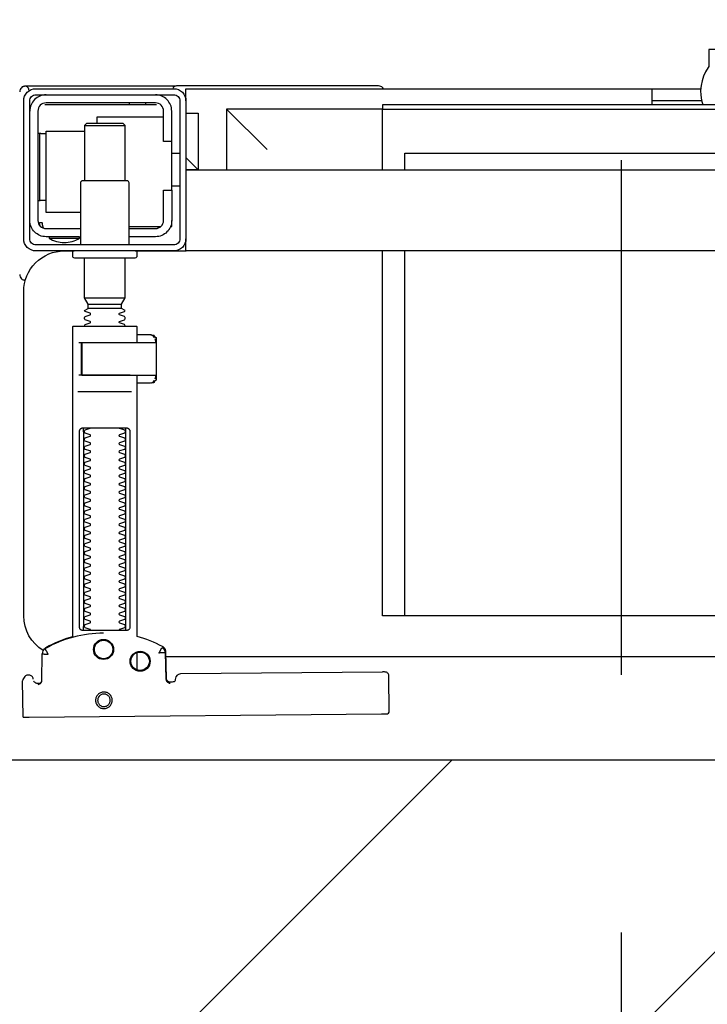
# Model space of a CAD drawing. Header units: millimetres. Extents: x 28600 to 181045, y -399112 to -163690.
# Tile 118 of 256: x 60855 to 60872, y -197729 to -197704. Entities that reach past the tile are written whole.
import ezdxf

# ---------------------------------------------------------------- set-up
doc = ezdxf.new("R2010")
doc.units = ezdxf.units.MM
doc.linetypes.add('HIDDEN', pattern=[9.525, 6.35, -3.175])
doc.layers.get('0').update_dxf_attribs({"color": 8})
for name, color, linetype in [('!! 0_Istn-cienka', 8, 'Continuous'), ('!! 1_hatch projektowane ściany', 8, 'Continuous'), ('!! 1_PROJ Sciany', 8, 'Continuous')]:
    doc.layers.add(name, color=color, linetype=linetype)
doc.layers.add('!!_@ wypos sanit nd', color=8, linetype='Continuous', plot=False)

# ---------------------------------------------------------------- blocks, each defined once
blk = doc.blocks.new('A$C4ebe9e89')
for points in [[(0.16424, 0.15596), (0.16327, 0.15595), (0.16304, 0.15592), (0.16283, 0.15584), (0.16262, 0.15571), (0.16265, 0.15575), (0.16259, 0.15555), (0.16257, 0.15535, -0.157432), (0.16238, 0.15476), (0.1621, 0.15436, -0.241147), (0.16129, 0.15393), (0.1115, 0.15346), (0.11134, 0.15345), (0.11119, 0.15345), (0.11107, 0.15345), (0.11094, 0.15346), (0.11078, 0.15348), (0.11062, 0.15353), (0.11047, 0.15361), (0.11033, 0.15371), (0.11022, 0.15383), (0.11012, 0.15397), (0.11005, 0.15412), (0.11001, 0.15428), (0.11, 0.15445), (0.10995, 0.16345), (0.11023, 0.16384)], [(0.19647, 0.15658), (0.19626, 0.15656), (0.19605, 0.15648), (0.19585, 0.15635), (0.19566, 0.15614, 0.132231), (0.19551, 0.15564), (0.19546, 0.14909)], [(0.19885, 0.1543), (0.19898, 0.1543), (0.19913, 0.15431), (0.19927, 0.15434), (0.19941, 0.1544), (0.19953, 0.15447), (0.19965, 0.15456), (0.19975, 0.15466), (0.20007, 0.15512, 0.158481), (0.20026, 0.15571)], [(0.19768, 0.15528, 0.415336), (0.19869, 0.15429)], [(0.18031, 0.14393, 0.125713), (0.19466, 0.14774, 0.121439), (0.19519, 0.14823, -0.262119), (0.2, 0.13968), (0.2, 0.05968, -0.414214), (0.19, 0.04968), (0.18752, 0.04968, 0.405519), (0.188, 0.05018), (0.188, 0.05088, 0.414214), (0.1875, 0.05138), (0.1725, 0.05138, 0.414214), (0.172, 0.05088), (0.172, 0.05018, 0.405519), (0.17249, 0.04968, 0.001664), (0.15993, 0.04968)], [(0.172, 0.07232), (0.172, 0.06852, 0.414214), (0.1722, 0.06832), (0.18462, 0.06832), (0.1878, 0.06832, 0.414214), (0.188, 0.06852), (0.188, 0.14485), (0.18885, 0.1451), (0.18969, 0.14537), (0.19052, 0.14568), (0.19134, 0.146), (0.19215, 0.14635), (0.19295, 0.14672), (0.19374, 0.14712), (0.19456, 0.14756), (0.19465, 0.14762), (0.19473, 0.14768), (0.19481, 0.14775), (0.19488, 0.14782), (0.19495, 0.1479), (0.19502, 0.14799)], [(0.17647, 0.09332, 0.182836), (0.17637, 0.09341), (0.17515, 0.09381, 0.050055), (0.175, 0.09408), (0.175, 0.09436, 0.050055), (0.17515, 0.09462), (0.17637, 0.09503, 0.719897), (0.17637, 0.09541), (0.17515, 0.09581, 0.050055), (0.175, 0.09608), (0.175, 0.09636, 0.050055), (0.17515, 0.09662), (0.17637, 0.09703, 0.719897), (0.17637, 0.09741), (0.17515, 0.09781, 0.050055), (0.175, 0.09808), (0.175, 0.09836, 0.050055), (0.17515, 0.09862), (0.17637, 0.09903, 0.719897), (0.17637, 0.09941), (0.17515, 0.09981, 0.050055), (0.175, 0.10008), (0.175, 0.10036, 0.050055), (0.17515, 0.10062), (0.17637, 0.10103, 0.719897), (0.17637, 0.10141), (0.17515, 0.10181, 0.050055), (0.175, 0.10208), (0.175, 0.10236, 0.050055), (0.17515, 0.10262), (0.17637, 0.10303, 0.719897), (0.17637, 0.10341), (0.17515, 0.10381, 0.050055), (0.175, 0.10408), (0.175, 0.10436, 0.050055), (0.17515, 0.10462), (0.17637, 0.10503, 0.719897), (0.17637, 0.10541), (0.17515, 0.10581, 0.050055), (0.175, 0.10608), (0.175, 0.10636, 0.050055), (0.17515, 0.10662), (0.17637, 0.10703, 0.719897), (0.17637, 0.10741), (0.17515, 0.10781, 0.050055), (0.175, 0.10808), (0.175, 0.10836, 0.050055), (0.17515, 0.10862), (0.17637, 0.10903, 0.719897), (0.17637, 0.10941), (0.17515, 0.10981, 0.050055), (0.175, 0.11008), (0.175, 0.11036, 0.050055), (0.17515, 0.11062), (0.17637, 0.11103, 0.719897), (0.17637, 0.11141), (0.17515, 0.11181, 0.050055), (0.175, 0.11208), (0.175, 0.11236, 0.050055), (0.17515, 0.11262), (0.17637, 0.11303, 0.719897), (0.17637, 0.11341), (0.17515, 0.11381, 0.050055), (0.175, 0.11408), (0.175, 0.11436, 0.050055), (0.17515, 0.11462), (0.17637, 0.11503, 0.719897), (0.17637, 0.11541), (0.17515, 0.11581, 0.050055), (0.175, 0.11608), (0.175, 0.11636, 0.050055), (0.17515, 0.11662), (0.17637, 0.11703, 0.719897), (0.17637, 0.11741), (0.17515, 0.11781, 0.050055), (0.175, 0.11808), (0.175, 0.11836, 0.050055), (0.17515, 0.11862), (0.17637, 0.11903, 0.719897), (0.17637, 0.11941), (0.17515, 0.11981, 0.050055), (0.175, 0.12008), (0.175, 0.12036, 0.050055), (0.17515, 0.12062), (0.17637, 0.12103, 0.719897), (0.17637, 0.12141), (0.17515, 0.12181, 0.050055), (0.175, 0.12208), (0.175, 0.12236, 0.050055), (0.17515, 0.12262), (0.17637, 0.12303, 0.719897), (0.17637, 0.12341), (0.17515, 0.12381, 0.050055), (0.175, 0.12408), (0.175, 0.12436, 0.050055), (0.17515, 0.12462), (0.17637, 0.12503, 0.719897), (0.17637, 0.12541), (0.17515, 0.12581, 0.050055), (0.175, 0.12608), (0.175, 0.12636, 0.050055), (0.17515, 0.12662), (0.17637, 0.12703, 0.719897), (0.17637, 0.12741), (0.17515, 0.12781, 0.050055), (0.175, 0.12808), (0.175, 0.12836, 0.050055), (0.17515, 0.12862), (0.17637, 0.12903, 0.719897), (0.17637, 0.12941), (0.17515, 0.12981, 0.050055), (0.175, 0.13008), (0.175, 0.13036, 0.050055), (0.17515, 0.13062), (0.17637, 0.13103, 0.719897), (0.17637, 0.13141), (0.17515, 0.13181, 0.050055), (0.175, 0.13208), (0.175, 0.13236, 0.050055), (0.17515, 0.13262), (0.17637, 0.13303, 0.719897), (0.17637, 0.13341), (0.17515, 0.13381, 0.050055), (0.175, 0.13408), (0.175, 0.13436, 0.050055), (0.17515, 0.13462), (0.17637, 0.13503, 0.719897), (0.17637, 0.13541), (0.17515, 0.13581, 0.050055), (0.175, 0.13608), (0.175, 0.13636, 0.050055), (0.17515, 0.13662), (0.17637, 0.13703, 0.719897), (0.17637, 0.13741), (0.17515, 0.13781, 0.050055), (0.175, 0.13808), (0.175, 0.13836, 0.050055), (0.17515, 0.13862), (0.17637, 0.13903, 0.719897), (0.17637, 0.13941), (0.17515, 0.13981, 0.050055), (0.175, 0.14008), (0.175, 0.14036, 0.050055), (0.17515, 0.14062), (0.17637, 0.14103, 0.719897), (0.17637, 0.14141), (0.17515, 0.14181, 0.050055), (0.175, 0.14208), (0.175, 0.14236, 0.050055), (0.17515, 0.14262), (0.17637, 0.14303, 0.474594), (0.17647, 0.14332)], [(0.18353, 0.14332, 0.474594), (0.18364, 0.14303), (0.18486, 0.14262, 0.050055), (0.185, 0.14236), (0.185, 0.14208, 0.050055), (0.18486, 0.14181), (0.18364, 0.14141, 0.719897), (0.18364, 0.14103), (0.18486, 0.14062, 0.050055), (0.185, 0.14036), (0.185, 0.14008, 0.050055), (0.18486, 0.13981), (0.18364, 0.13941, 0.719897), (0.18364, 0.13903), (0.18486, 0.13862, 0.050055), (0.185, 0.13836), (0.185, 0.13808, 0.050055), (0.18486, 0.13781), (0.18364, 0.13741, 0.719897), (0.18364, 0.13703), (0.18486, 0.13662, 0.050055), (0.185, 0.13636), (0.185, 0.13608, 0.050055), (0.18486, 0.13581), (0.18364, 0.13541, 0.719897), (0.18364, 0.13503), (0.18486, 0.13462, 0.050055), (0.185, 0.13436), (0.185, 0.13408, 0.050055), (0.18486, 0.13381), (0.18364, 0.13341, 0.719897), (0.18364, 0.13303), (0.18486, 0.13262, 0.050055), (0.185, 0.13236), (0.185, 0.13208, 0.050055), (0.18486, 0.13181), (0.18364, 0.13141, 0.719897), (0.18364, 0.13103), (0.18486, 0.13062, 0.050055), (0.185, 0.13036), (0.185, 0.13008, 0.050055), (0.18486, 0.12981), (0.18364, 0.12941, 0.719897), (0.18364, 0.12903), (0.18486, 0.12862, 0.050055), (0.185, 0.12836), (0.185, 0.12808, 0.050055), (0.18486, 0.12781), (0.18364, 0.12741, 0.719897), (0.18364, 0.12703), (0.18486, 0.12662, 0.050055), (0.185, 0.12636), (0.185, 0.12608, 0.050055), (0.18486, 0.12581), (0.18364, 0.12541, 0.719897), (0.18364, 0.12503), (0.18486, 0.12462, 0.050055), (0.185, 0.12436), (0.185, 0.12408, 0.050055), (0.18486, 0.12381), (0.18364, 0.12341, 0.719897), (0.18364, 0.12303), (0.18486, 0.12262, 0.050055), (0.185, 0.12236), (0.185, 0.12208, 0.050055), (0.18486, 0.12181), (0.18364, 0.12141, 0.719897), (0.18364, 0.12103), (0.18486, 0.12062, 0.050055), (0.185, 0.12036), (0.185, 0.12008, 0.050055), (0.18486, 0.11981), (0.18364, 0.11941, 0.719897), (0.18364, 0.11903), (0.18486, 0.11862, 0.050055), (0.185, 0.11836), (0.185, 0.11808, 0.050055), (0.18486, 0.11781), (0.18364, 0.11741, 0.719897), (0.18364, 0.11703), (0.18486, 0.11662, 0.050055), (0.185, 0.11636), (0.185, 0.11608, 0.050055), (0.18486, 0.11581), (0.18364, 0.11541, 0.719897), (0.18364, 0.11503), (0.18486, 0.11462, 0.050055), (0.185, 0.11436), (0.185, 0.11408, 0.050055), (0.18486, 0.11381), (0.18364, 0.11341, 0.719897), (0.18364, 0.11303), (0.18486, 0.11262, 0.050055), (0.185, 0.11236), (0.185, 0.11208, 0.050055), (0.18486, 0.11181), (0.18364, 0.11141, 0.719897), (0.18364, 0.11103), (0.18486, 0.11062, 0.050055), (0.185, 0.11036), (0.185, 0.11008, 0.050055), (0.18486, 0.10981), (0.18364, 0.10941, 0.719897), (0.18364, 0.10903), (0.18486, 0.10862, 0.050055), (0.185, 0.10836), (0.185, 0.10808, 0.050055), (0.18486, 0.10781), (0.18364, 0.10741, 0.719897), (0.18364, 0.10703), (0.18486, 0.10662, 0.050055), (0.185, 0.10636), (0.185, 0.10608, 0.050055), (0.18486, 0.10581), (0.18364, 0.10541, 0.719897), (0.18364, 0.10503), (0.18486, 0.10462, 0.050055), (0.185, 0.10436), (0.185, 0.10408, 0.050055), (0.18486, 0.10381), (0.18364, 0.10341, 0.719897), (0.18364, 0.10303), (0.18486, 0.10262, 0.050055), (0.185, 0.10236), (0.185, 0.10208, 0.050055), (0.18486, 0.10181), (0.18364, 0.10141, 0.719897), (0.18364, 0.10103), (0.18486, 0.10062, 0.050055), (0.185, 0.10036), (0.185, 0.10008, 0.050055), (0.18486, 0.09981), (0.18364, 0.09941, 0.719897), (0.18364, 0.09903), (0.18486, 0.09862, 0.050055), (0.185, 0.09836), (0.185, 0.09808, 0.050055), (0.18486, 0.09781), (0.18364, 0.09741, 0.719897), (0.18364, 0.09703), (0.18486, 0.09662, 0.050055), (0.185, 0.09636), (0.185, 0.09608, 0.050055), (0.18486, 0.09581), (0.18364, 0.09541, 0.719897), (0.18364, 0.09503), (0.18486, 0.09462, 0.050055), (0.185, 0.09436), (0.185, 0.09408, 0.050055), (0.18486, 0.09381), (0.18364, 0.09341, 0.182836), (0.18353, 0.09332)], [(0.18575, 0.07252), (0.18575, 0.08011), (0.18572, 0.08022), (0.18564, 0.08029), (0.18555, 0.08032), (0.18565, 0.0803), (0.18573, 0.08024), (0.18577, 0.08014), (0.18577, 0.07252), (0.18574, 0.07241), (0.18567, 0.07234), (0.18547, 0.07232), (0.18558, 0.07237), (0.18564, 0.07252), (0.18564, 0.08012), (0.18557, 0.08027), (0.18547, 0.08032), (0.16743, 0.08032, 0.414214), (0.16723, 0.08012), (0.16723, 0.07252, 0.414214), (0.16743, 0.07232), (0.18547, 0.07232)], [(0.18556, 0.07232, 0.414213), (0.18576, 0.07252), (0.18575, 0.08011), (0.18575, 0.07252), (0.18572, 0.07241), (0.18565, 0.07234), (0.18555, 0.07232)], [(0.175, 0.06836), (0.175, 0.06812, -0.050055), (0.17515, 0.06786), (0.17636, 0.06745, -0.719897), (0.17636, 0.06707), (0.17515, 0.06666, -0.050055), (0.175, 0.0664), (0.175, 0.06612, -0.050055), (0.17515, 0.06586), (0.17636, 0.06545, -0.719897), (0.17636, 0.06507), (0.17515, 0.06466, -0.050055), (0.175, 0.0644), (0.1759, 0.06388), (0.1759, 0.06282), (0.175, 0.06126), (0.175, 0.05138)], [(0.185, 0.06836), (0.185, 0.06812, 0.050055), (0.18486, 0.06786), (0.18364, 0.06745, 0.719897), (0.18364, 0.06707), (0.18486, 0.06666, 0.050055), (0.185, 0.0664), (0.185, 0.06612, 0.050055), (0.18486, 0.06586), (0.18364, 0.06545, 0.719897), (0.18364, 0.06507), (0.18486, 0.06466, 0.050055), (0.185, 0.0644), (0.1841, 0.06388), (0.1841, 0.06282), (0.185, 0.06126), (0.185, 0.05138)], [(0.20011, 0.05684, 0.126559), (0.19962, 0.05693)], [(0.20099, 0.05547, 0.198909), (0.20055, 0.05654, 0.091301), (0.20011, 0.05684)], [(0.16379, 0.04368), (0.1635, 0.04368), (0.1635, 0.04218, -0.414214), (0.1675, 0.04618), (0.174, 0.04618)], [(0.174, 0.04818), (0.174, 0.03288, 0.414214), (0.1745, 0.03238), (0.1855, 0.03238, 0.414214), (0.186, 0.03288), (0.186, 0.04818)], [(0.19375, 0.04656, 0.119096), (0.19, 0.04764, 0.119096), (0.18625, 0.04656)], [(0.19375, 0.04618), (0.19375, 0.04656), (0.18625, 0.04656), (0.18625, 0.04618), (0.1945, 0.04618, -0.414214), (0.1985, 0.04218)], [(0.174, 0.04418), (0.1675, 0.04418, 0.414214), (0.1655, 0.04218), (0.1655, 0.03468), (0.1635, 0.03468), (0.1635, 0.01518, 0.414214), (0.1675, 0.01118)], [(0.1635, 0.02268), (0.1655, 0.02268), (0.1655, 0.01518, 0.414214), (0.1675, 0.01318), (0.1945, 0.01318, 0.414214), (0.1965, 0.01518), (0.1965, 0.04218, 0.414214), (0.1945, 0.04418), (0.186, 0.04418)], [(0.1945, 0.03721), (0.19515, 0.03722), (0.19542, 0.03722), (0.1956, 0.03722), (0.19567, 0.03722, 0.116465), (0.19589, 0.03728), (0.19601, 0.03733), (0.19601, 0.02063), (0.19589, 0.02068, 0.116465), (0.19567, 0.02074), (0.19542, 0.02074), (0.19515, 0.02074), (0.1945, 0.02075)], [(0.1945, 0.01118, 0.414214), (0.1985, 0.01518)], [(-0.04, 0.01368), (-0.03255, 0.01368, 0.236962), (-0.03118, 0.00443, -0.154353), (-0.031, 0.00386), (-0.031, 0), (0.031, 0), (0.031, 0.00386, -0.154353), (0.03118, 0.00443, 0.236962), (0.03256, 0.01368), (0.04, 0.01368)], [(0.1987, 0.01002, 0.000114), (0.1987, 0.01002, 0.517015), (0.20003, 0.00909), (0.19993, 0.00905), (0.19983, 0.00903), (0.19971, 0.009), (0.19958, 0.00899), (0.19948, 0.00899), (0.19903, 0.00899), (0.19841, 0.00899), (0.19771, 0.00899), (0.16428, 0.00899), (0.16393, 0.00899), (0.16357, 0.00899), (0.16323, 0.00899), (0.16294, 0.00899), (0.16269, 0.00899), (0.16249, 0.00899), (0.16237, 0.00899)], [(0.20011, 0.00912, 0.091301), (0.20055, 0.00942, 0.198909), (0.20099, 0.01048)], [(0.11124, 0.00968), (0.11142, 0.00944), (0.11165, 0.00925), (0.11192, 0.0091), (0.1122, 0.00901), (0.1125, 0.00898), (0.1623, 0.00898, 0.326231), (0.16325, 0.00968)]]:
    blk.add_lwpolyline(points, format="xyb")
for points in [[(0.19864, 0.1647), (0.11173, 0.16387)], [(0.20013, 0.1647), (0.20026, 0.15571)], [(0.16386, 0.15607), (0.16409, 0.15602), (0.16425, 0.15596), (0.1644, 0.15586), (0.16453, 0.15574), (0.16463, 0.1556), (0.16471, 0.15544), (0.16476, 0.15527), (0.16478, 0.1551), (0.16496, 0.14854), (0.16497, 0.14842), (0.16498, 0.14832), (0.16501, 0.14822), (0.16503, 0.14812), (0.16507, 0.14802), (0.16511, 0.14793), (0.16516, 0.14784), (0.16521, 0.14775), (0.16528, 0.14767), (0.16535, 0.14758), (0.16542, 0.14751), (0.1655, 0.14744), (0.16558, 0.14737), (0.16567, 0.14731), (0.16576, 0.14726), (0.16651, 0.14688), (0.16727, 0.14651), (0.16803, 0.14617), (0.16881, 0.14585), (0.1696, 0.14555), (0.17039, 0.14527), (0.17119, 0.14502), (0.172, 0.14478), (0.172, 0.08032)], [(0.1651, 0.14871), (0.16492, 0.1553), (0.1649, 0.15547), (0.16485, 0.15563), (0.16478, 0.15579), (0.16468, 0.15592), (0.16455, 0.15604), (0.16441, 0.15614), (0.16425, 0.15621), (0.16409, 0.15626), (0.16391, 0.15627)], [(0.19757, 0.15573), (0.19749, 0.15586), (0.19739, 0.15598), (0.19727, 0.15608), (0.19713, 0.15617), (0.19698, 0.15623), (0.19683, 0.15626), (0.19667, 0.15627), (0.19577, 0.15626)], [(0.172, 0.15305), (0.172, 0.14874)], [(0.16493, 0.14968), (-0.16477, 0.14968)], [(0.17483, 0.14232), (0.17483, 0.09432)], [(0.18523, 0.09432), (0.18523, 0.14232)], [(-0.11847, 0.04968), (-0.11847, 0.13968), (0.11153, 0.13968), (0.11153, 0.04968)], [(0.10602, 0.13968), (0.10602, 0.04968)], [(0.18662, 0.08432), (0.17345, 0.08432)], [(0.16732, 0.08028), (0.16732, 0.08144), (0.16736, 0.08156), (0.16746, 0.08164), (0.16767, 0.08169)], [(0.16751, 0.08053), (0.16754, 0.08079), (0.16766, 0.08132)], [(0.16811, 0.08203), (0.16776, 0.08162), (0.16776, 0.08196), (0.16779, 0.08207), (0.16786, 0.08214), (0.16797, 0.08218), (0.1681, 0.08219), (0.16822, 0.08219), (0.16842, 0.08221), (0.16887, 0.08232), (0.172, 0.08232)], [(0.16848, 0.08224), (0.16856, 0.0823), (0.16876, 0.08232)], [(0.17371, 0.08032), (0.18481, 0.08032), (0.18637, 0.08032)], [(0.16767, 0.07094), (0.16756, 0.07096), (0.16746, 0.07099), (0.16737, 0.07106), (0.16732, 0.0712), (0.16732, 0.07235)], [(0.16766, 0.07131), (0.16754, 0.07185), (0.16751, 0.0721)], [(0.172, 0.07032), (0.16887, 0.07032), (0.16842, 0.07042), (0.16831, 0.07044), (0.1682, 0.07044), (0.16806, 0.07045), (0.16795, 0.07046), (0.16783, 0.07052), (0.16776, 0.07067), (0.16776, 0.07101), (0.16811, 0.07061)], [(0.18558, 0.07232), (0.18637, 0.07232)], [(0.16876, 0.07032), (0.16866, 0.07032), (0.16848, 0.0704)], [(0.1759, 0.06388), (0.1841, 0.06388)], [(0.185, 0.06126), (0.175, 0.06126)], [(0.1841, 0.06282), (0.1759, 0.06282)], [(0.19963, 0.05696), (0.19976, 0.05695), (0.19988, 0.05692), (0.20001, 0.05688)], [(-0.16, 0.04668), (-0.16, 0.04968), (0.16, 0.04968), (0.16, 0.04668)], [(0.16, 0.03368), (0.16, 0.04568)], [(0.167, 0.04412), (0.16693, 0.04403), (0.16687, 0.04393), (0.16681, 0.04381), (0.16675, 0.04368)], [(0.19499, 0.04412), (0.19506, 0.04404), (0.19512, 0.04395), (0.19517, 0.04385), (0.19521, 0.04376), (0.19525, 0.04365), (0.19528, 0.04355), (0.19531, 0.04344), (0.19533, 0.04333), (0.19535, 0.04322), (0.19537, 0.04311), (0.19538, 0.04301), (0.19539, 0.04291), (0.19538, 0.04281), (0.19547, 0.04278), (0.19557, 0.04278), (0.19568, 0.04278), (0.19578, 0.04278), (0.19589, 0.04278), (0.19613, 0.04278), (0.19616, 0.04288), (0.19615, 0.04299), (0.19613, 0.04311), (0.19609, 0.04324), (0.19605, 0.04336), (0.19594, 0.04357)], [(0.1635, 0.03468), (0.1635, 0.04218)], [(0.174, 0.04368), (0.16618, 0.04368)], [(0.186, 0.04018), (0.1945, 0.04018), (0.1945, 0.02018), (0.185, 0.02018)], [(0.19591, 0.03729), (0.19602, 0.03729), (0.19616, 0.03729), (0.19632, 0.03729), (0.1965, 0.03729)], [(0.1615, 0.03368), (0.1635, 0.03368)], [(0.175, 0.03238), (0.175, 0.01872), (0.1755, 0.01822), (0.1845, 0.01822), (0.185, 0.01872), (0.185, 0.03238)], [(0.16, 0.02668), (0.157, 0.02968), (0.16, 0.02968), (-0.16, 0.02968), (-0.157, 0.02968), (-0.16, 0.02668)], [(0.10602, 0.02968), (0.10602, 0.0256), (-0.11847, 0.0256)], [(0.11153, 0.02968), (0.11153, 0.01468), (0.15, 0.01468)], [(0.14, 0.02468), (0.15, 0.01468), (0.15, 0.02968)], [(0.16, 0.01568), (0.157, 0.01568), (0.157, 0.02968)], [(0.1615, 0.02568), (0.1635, 0.02568)], [(0.1965, 0.02067), (0.19632, 0.02067), (0.19616, 0.02067), (0.19602, 0.02067), (0.19591, 0.02067)], [(0.1655, 0.01668), (0.182, 0.01668), (0.182, 0.01822)], [(0.185, 0.01872), (0.175, 0.01872)], [(0.03283, 0.01268), (0.045, 0.01268)], [(0.16, 0.01268), (0.16, 0.00968), (0.03305, 0.00968)], [(0.045, 0.01368), (0.045, 0.00968)], [(0.16722, 0.01368), (0.19467, 0.01368), (0.19478, 0.01368)], [(0.17, 0.01318), (0.17, 0.01368)], [(0.174, 0.01318), (0.174, 0.01368)]]:
    blk.add_lwpolyline(points)
for points in [[(0.18024, 0.15848), (0.18044, 0.15849), (0.18064, 0.15852), (0.18084, 0.15857), (0.18103, 0.15864), (0.18121, 0.15873), (0.18138, 0.15883), (0.18154, 0.15895), (0.18168, 0.15909), (0.18182, 0.15924), (0.18194, 0.1594), (0.18204, 0.15958), (0.18212, 0.15976), (0.18219, 0.15995), (0.18224, 0.16014), (0.18226, 0.16034), (0.18227, 0.16054), (0.18226, 0.16075), (0.18223, 0.16094), (0.18218, 0.16114), (0.18211, 0.16133), (0.18202, 0.16151), (0.18191, 0.16168), (0.18179, 0.16184), (0.18166, 0.16199), (0.18151, 0.16212), (0.18134, 0.16224), (0.18117, 0.16234), (0.18099, 0.16242), (0.1808, 0.16249), (0.1806, 0.16254), (0.1804, 0.16256), (0.1802, 0.16257), (0.18, 0.16256), (0.1798, 0.16253), (0.17961, 0.16248), (0.17942, 0.16241), (0.17924, 0.16232), (0.17907, 0.16222), (0.17891, 0.1621), (0.17876, 0.16196), (0.17863, 0.16181), (0.17851, 0.16165), (0.17841, 0.16147), (0.17832, 0.16129), (0.17826, 0.1611), (0.17821, 0.1609), (0.17818, 0.16071), (0.17818, 0.1605), (0.17819, 0.1603), (0.17822, 0.16011), (0.17827, 0.15991), (0.17834, 0.15972), (0.17843, 0.15954), (0.17853, 0.15937), (0.17865, 0.15921), (0.17879, 0.15906), (0.17894, 0.15893), (0.1791, 0.15881), (0.17928, 0.15871), (0.17946, 0.15863), (0.17965, 0.15856), (0.17984, 0.15851), (0.18004, 0.15849)], [(0.18024, 0.15897), (0.18039, 0.15898), (0.18054, 0.159), (0.18068, 0.15904), (0.18083, 0.15909), (0.18096, 0.15916), (0.18109, 0.15924), (0.18121, 0.15933), (0.18133, 0.15943), (0.18143, 0.15955), (0.18152, 0.15967), (0.18159, 0.1598), (0.18166, 0.15994), (0.18171, 0.16008), (0.18174, 0.16023), (0.18176, 0.16038), (0.18177, 0.16053), (0.18176, 0.16068), (0.18174, 0.16084), (0.1817, 0.16098), (0.18165, 0.16113), (0.18158, 0.16126), (0.1815, 0.16139), (0.18141, 0.16151), (0.1813, 0.16162), (0.18119, 0.16173), (0.18107, 0.16182), (0.18094, 0.16189), (0.1808, 0.16196), (0.18066, 0.16201), (0.18051, 0.16204), (0.18036, 0.16206), (0.18021, 0.16207), (0.18005, 0.16206), (0.1799, 0.16204), (0.17976, 0.162), (0.17961, 0.16194), (0.17948, 0.16188), (0.17935, 0.1618), (0.17923, 0.16171), (0.17911, 0.1616), (0.17901, 0.16149), (0.17892, 0.16137), (0.17885, 0.16124), (0.17878, 0.1611), (0.17873, 0.16095), (0.1787, 0.16081), (0.17868, 0.16066), (0.17867, 0.1605), (0.17868, 0.16035), (0.1787, 0.1602), (0.17874, 0.16005), (0.17879, 0.15991), (0.17886, 0.15977), (0.17894, 0.15964), (0.17903, 0.15952), (0.17914, 0.15941), (0.17925, 0.15931), (0.17937, 0.15922), (0.1795, 0.15914), (0.17964, 0.15908), (0.17978, 0.15903), (0.17993, 0.159), (0.18008, 0.15897)], [(0.16587, 0.14754), (0.16582, 0.14756), (0.16577, 0.1476), (0.16573, 0.14763), (0.16568, 0.14767), (0.16563, 0.14771), (0.16558, 0.14776), (0.16553, 0.14781), (0.16549, 0.14786), (0.16544, 0.14791), (0.1654, 0.14797), (0.16536, 0.14803), (0.16533, 0.14809), (0.16529, 0.14815), (0.16526, 0.14821), (0.16524, 0.14828), (0.16521, 0.14834), (0.16519, 0.14841), (0.16517, 0.14847), (0.16516, 0.14854), (0.16515, 0.1486), (0.16514, 0.14866), (0.16513, 0.14872), (0.16513, 0.14877), (0.16518, 0.14879), (0.16643, 0.14884), (0.16648, 0.14884), (0.16654, 0.14884), (0.16659, 0.14886), (0.16664, 0.14883), (0.16661, 0.14879), (0.16658, 0.14874), (0.16656, 0.14869), (0.16653, 0.14863), (0.16594, 0.14754)], [(0.18533, 0.14332), (0.18542, 0.14331), (0.1855, 0.1433), (0.18559, 0.14329), (0.18567, 0.14326), (0.18575, 0.14323), (0.18583, 0.14319), (0.18591, 0.14314), (0.18598, 0.14308), (0.18604, 0.14302), (0.1861, 0.14294), (0.18615, 0.14286), (0.18619, 0.14276), (0.18623, 0.14266), (0.18626, 0.14255), (0.18627, 0.14243), (0.18628, 0.14232), (0.18628, 0.09432), (0.18627, 0.0942), (0.18626, 0.09409), (0.18623, 0.09398), (0.18619, 0.09387), (0.18615, 0.09378), (0.1861, 0.09369), (0.18604, 0.09362), (0.18598, 0.09355), (0.18591, 0.09349), (0.18583, 0.09344), (0.18575, 0.0934), (0.18567, 0.09337), (0.18559, 0.09335), (0.1855, 0.09333), (0.18542, 0.09332), (0.18533, 0.09332), (0.17475, 0.09332), (0.17466, 0.09332), (0.17457, 0.09333), (0.17449, 0.09335), (0.1744, 0.09337), (0.17432, 0.0934), (0.17424, 0.09344), (0.17416, 0.09349), (0.17409, 0.09355), (0.17403, 0.09362), (0.17397, 0.09369), (0.17392, 0.09378), (0.17387, 0.09387), (0.17384, 0.09398), (0.17381, 0.09409), (0.17379, 0.0942), (0.17379, 0.09432), (0.17379, 0.14232), (0.17379, 0.14243), (0.17381, 0.14255), (0.17384, 0.14266), (0.17387, 0.14276), (0.17392, 0.14286), (0.17397, 0.14294), (0.17403, 0.14302), (0.17409, 0.14308), (0.17416, 0.14314), (0.17424, 0.14319), (0.17432, 0.14323), (0.1744, 0.14326), (0.17449, 0.14329), (0.17457, 0.1433), (0.17466, 0.14331), (0.17475, 0.14332)], [(-0.11847, 0.01368), (0.11153, 0.01368), (0.11153, 0.01468), (-0.11847, 0.01468)]]:
    blk.add_lwpolyline(points, close=True)
for points in [[(0.19546, 0.14908), (0.19546, 0.14908), (0.19546, 0.14908), (0.19546, 0.14909), (0.19546, 0.14909), (0.19546, 0.14909), (0.19546, 0.14909), (0.19546, 0.14909), (0.19546, 0.14909), (0.19546, 0.14909), (0.19546, 0.14909), (0.19546, 0.14909), (0.19546, 0.14909), (0.19546, 0.14909), (0.19546, 0.14909), (0.19546, 0.14909), (0.19546, 0.14909), (0.19546, 0.14909), (0.19546, 0.14909), (0.19546, 0.14909), (0.19546, 0.14908), (0.19546, 0.14908), (0.19546, 0.14908), (0.19546, 0.14908), (0.19546, 0.14908), (0.19546, 0.14908), (0.19546, 0.14908), (0.19546, 0.14908), (0.19546, 0.14908), (0.19546, 0.14908), (0.19546, 0.14908), (0.19546, 0.14908), (0.19546, 0.14908), (0.19546, 0.14908), (0.19546, 0.14908), (0.19546, 0.14908), (0.19546, 0.14908), (0.19546, 0.14909), (0.19545, 0.14909), (0.19545, 0.14909), (0.19545, 0.14909), (0.19545, 0.14909), (0.19545, 0.14909), (0.19545, 0.14909), (0.19545, 0.14909), (0.19545, 0.14909), (0.19544, 0.14909), (0.19544, 0.14908), (0.19544, 0.14908), (0.19544, 0.14908), (0.19544, 0.14908), (0.19543, 0.14908), (0.19543, 0.14908), (0.19543, 0.14908), (0.19543, 0.14908), (0.19543, 0.14908), (0.19543, 0.14908), (0.19543, 0.14908), (0.19542, 0.14908), (0.19542, 0.14908), (0.19542, 0.14908), (0.19542, 0.14908), (0.19542, 0.14908), (0.19541, 0.14908), (0.19541, 0.14908), (0.19541, 0.14908), (0.19541, 0.14908), (0.19541, 0.14908), (0.1954, 0.14908), (0.1954, 0.14908), (0.1954, 0.14908), (0.19539, 0.14908), (0.19539, 0.14908), (0.19538, 0.14909), (0.19537, 0.14909), (0.19537, 0.14909), (0.19536, 0.14909), (0.19536, 0.14909), (0.19536, 0.14909), (0.19535, 0.14909), (0.19535, 0.14909), (0.19534, 0.14909), (0.19534, 0.14909), (0.19533, 0.14909), (0.19533, 0.14909), (0.19532, 0.14909), (0.19531, 0.14909), (0.19531, 0.14909), (0.1953, 0.14909), (0.19529, 0.14909), (0.19529, 0.14909), (0.19528, 0.14909), (0.19527, 0.14909), (0.19527, 0.14909), (0.19526, 0.14909), (0.19525, 0.14909), (0.19524, 0.14909), (0.19524, 0.14909), (0.19523, 0.14909), (0.19522, 0.14909), (0.19521, 0.14909), (0.1952, 0.14909), (0.19519, 0.14909), (0.19518, 0.14909), (0.19517, 0.14909), (0.19516, 0.14909), (0.19516, 0.14909), (0.19515, 0.14909), (0.19514, 0.14909), (0.19513, 0.14909), (0.19512, 0.14909), (0.19511, 0.14909), (0.1951, 0.14909), (0.19508, 0.14909), (0.19507, 0.14909), (0.19506, 0.14909), (0.19505, 0.14909), (0.19504, 0.14909), (0.19503, 0.14909), (0.19502, 0.14909), (0.19501, 0.14909), (0.195, 0.14909), (0.19499, 0.14909), (0.19497, 0.14909), (0.19496, 0.14909), (0.19495, 0.14909), (0.19494, 0.1491), (0.19493, 0.1491), (0.19491, 0.1491), (0.1949, 0.1491), (0.19489, 0.1491), (0.19488, 0.1491), (0.19486, 0.1491), (0.19485, 0.1491), (0.19484, 0.1491), (0.19483, 0.1491), (0.19481, 0.1491), (0.19469, 0.1491), (0.19464, 0.1491), (0.19459, 0.1491), (0.19456, 0.1491), (0.19453, 0.1491), (0.19451, 0.1491), (0.19448, 0.1491), (0.19446, 0.1491), (0.19443, 0.1491), (0.19441, 0.1491), (0.19438, 0.1491), (0.19435, 0.1491), (0.19433, 0.1491), (0.19431, 0.1491), (0.19428, 0.1491), (0.19427, 0.1491), (0.19426, 0.1491), (0.19423, 0.1491), (0.19422, 0.1491), (0.19421, 0.1491), (0.1942, 0.1491), (0.19418, 0.1491), (0.19418, 0.1491), (0.19417, 0.1491), (0.19417, 0.1491), (0.19416, 0.1491), (0.19416, 0.1491), (0.19415, 0.14911), (0.19414, 0.14911), (0.19414, 0.14911), (0.19413, 0.14911), (0.19413, 0.14911), (0.19412, 0.14911), (0.19412, 0.14911), (0.19412, 0.14911), (0.19411, 0.14911), (0.19411, 0.1491), (0.1941, 0.1491), (0.1941, 0.1491), (0.1941, 0.1491), (0.19409, 0.1491), (0.19409, 0.1491), (0.19409, 0.1491), (0.19409, 0.1491), (0.19408, 0.1491), (0.19408, 0.1491), (0.19408, 0.1491), (0.19407, 0.1491), (0.19407, 0.1491), (0.19406, 0.1491), (0.19406, 0.1491), (0.19406, 0.1491), (0.19406, 0.1491), (0.19405, 0.1491), (0.19405, 0.1491), (0.19405, 0.1491), (0.19405, 0.14911), (0.19404, 0.14911), (0.19404, 0.14911), (0.19404, 0.14911), (0.19403, 0.14911), (0.19403, 0.14911), (0.19402, 0.14912), (0.19402, 0.14912), (0.19402, 0.14912), (0.19401, 0.14912), (0.19401, 0.14912), (0.19401, 0.14912), (0.194, 0.14912), (0.194, 0.14912), (0.194, 0.14912), (0.194, 0.14912), (0.194, 0.14912), (0.194, 0.14912), (0.194, 0.14912), (0.19399, 0.14912), (0.19399, 0.14912), (0.19399, 0.14912), (0.19399, 0.14912), (0.19399, 0.14912), (0.19399, 0.14912), (0.19398, 0.14912), (0.19398, 0.14912), (0.19398, 0.14911), (0.19398, 0.14911), (0.19398, 0.14911), (0.19398, 0.14911), (0.19397, 0.14911), (0.19397, 0.14911), (0.19397, 0.1491), (0.19397, 0.1491), (0.19397, 0.1491), (0.19397, 0.1491), (0.19397, 0.1491), (0.19397, 0.14909), (0.19397, 0.14909), (0.19397, 0.14909), (0.19397, 0.14909), (0.19397, 0.14908), (0.19397, 0.14908), (0.19397, 0.14908), (0.19397, 0.14908), (0.19397, 0.14908), (0.19397, 0.14907), (0.19397, 0.14907), (0.19397, 0.14907), (0.19397, 0.14907), (0.19397, 0.14907), (0.19398, 0.14906), (0.19398, 0.14906), (0.19398, 0.14906), (0.19398, 0.14906), (0.19398, 0.14906), (0.19398, 0.14905), (0.19399, 0.14905), (0.19399, 0.14905), (0.19399, 0.14905), (0.194, 0.14904), (0.194, 0.14904), (0.19401, 0.14903), (0.19401, 0.14903), (0.19401, 0.14903), (0.19402, 0.14902), (0.19402, 0.14902), (0.19402, 0.14902), (0.19403, 0.14901), (0.19403, 0.14901), (0.19403, 0.14901), (0.19403, 0.149), (0.19403, 0.149), (0.19403, 0.149), (0.19404, 0.14899), (0.19404, 0.14899), (0.19404, 0.14899), (0.19404, 0.14899), (0.19404, 0.14898), (0.19404, 0.14898), (0.19404, 0.14898), (0.19405, 0.14897), (0.19405, 0.14897), (0.19405, 0.14897), (0.19405, 0.14896), (0.19405, 0.14896), (0.19406, 0.14895), (0.19406, 0.14895), (0.19406, 0.14895), (0.19406, 0.14894), (0.19407, 0.14894), (0.19407, 0.14893), (0.19407, 0.14893), (0.19408, 0.14892), (0.19408, 0.14891), (0.19409, 0.1489), (0.19409, 0.14889), (0.1941, 0.14888), (0.1941, 0.14887), (0.19411, 0.14886), (0.19412, 0.14884), (0.19414, 0.14881), (0.19416, 0.14877), (0.19418, 0.14873), (0.19419, 0.14871), (0.1942, 0.1487), (0.19421, 0.14868), (0.19422, 0.14866), (0.19423, 0.14864), (0.19434, 0.14845), (0.19435, 0.14844), (0.19435, 0.14842), (0.19436, 0.1484), (0.19437, 0.14839), (0.19438, 0.14837), (0.19439, 0.14836), (0.1944, 0.14834), (0.19441, 0.14832), (0.19441, 0.14831), (0.19442, 0.14829), (0.19443, 0.14828), (0.19444, 0.14826), (0.19445, 0.14825), (0.19446, 0.14823), (0.19446, 0.14822), (0.19447, 0.14821), (0.19448, 0.14819), (0.19449, 0.14818), (0.19449, 0.14816), (0.1945, 0.14815), (0.19451, 0.14814), (0.19452, 0.14813), (0.19452, 0.14811), (0.19453, 0.1481), (0.19454, 0.14809), (0.19454, 0.14808), (0.19455, 0.14806), (0.19456, 0.14805), (0.19456, 0.14804), (0.19457, 0.14803), (0.19457, 0.14802), (0.19458, 0.14801), (0.19458, 0.148), (0.19459, 0.14799), (0.1946, 0.14798), (0.1946, 0.14797), (0.19461, 0.14796), (0.19461, 0.14795), (0.19462, 0.14794), (0.19462, 0.14793), (0.19463, 0.14792), (0.19463, 0.14791), (0.19463, 0.1479), (0.19464, 0.1479), (0.19464, 0.14789), (0.19465, 0.14788), (0.19465, 0.14787), (0.19465, 0.14787), (0.19466, 0.14786), (0.19466, 0.14785), (0.19466, 0.14785), (0.19467, 0.14784), (0.19467, 0.14784), (0.19467, 0.14783), (0.19468, 0.14783), (0.19468, 0.14782), (0.19468, 0.14782), (0.19468, 0.14782), (0.19468, 0.14781), (0.19468, 0.14781), (0.19468, 0.14781), (0.19468, 0.14781), (0.19469, 0.14781), (0.19469, 0.1478), (0.19469, 0.1478), (0.19469, 0.1478), (0.19469, 0.1478), (0.19469, 0.1478), (0.19469, 0.1478), (0.19469, 0.1478), (0.19469, 0.14779), (0.19469, 0.14779), (0.19469, 0.14779), (0.19469, 0.14779), (0.19469, 0.14779), (0.19469, 0.14779), (0.19469, 0.14779), (0.19469, 0.14779), (0.19469, 0.14779), (0.19469, 0.14779), (0.19469, 0.14779), (0.19469, 0.14779), (0.19469, 0.14779), (0.19469, 0.14779), (0.19469, 0.14779), (0.19469, 0.14779), (0.19469, 0.14778), (0.19469, 0.14778), (0.19469, 0.14778), (0.19469, 0.14778), (0.19469, 0.14778), (0.19469, 0.14778), (0.19469, 0.14778), (0.19469, 0.14778), (0.19469, 0.14778), (0.19469, 0.14778), (0.19469, 0.14778), (0.19469, 0.14778), (0.19469, 0.14778), (0.19469, 0.14778), (0.19469, 0.14778), (0.19469, 0.14778), (0.19469, 0.14778), (0.19469, 0.14778), (0.19469, 0.14778), (0.19469, 0.14778), (0.19469, 0.14778), (0.19469, 0.14778), (0.19469, 0.14778), (0.19469, 0.14778), (0.1947, 0.14778, 0.269557)], [(0.16, 0.01268), (0.16, 0.04668, -0.414214), (0.163, 0.04968), (0.197, 0.04968, -0.414214), (0.2, 0.04668), (0.2, 0.01268, -0.414214), (0.197, 0.00968), (0.163, 0.00968, -0.414214)], [(0.1985, 0.04668), (0.1985, 0.01268, -0.414214), (0.197, 0.01118), (0.163, 0.01118, -0.414214), (0.1615, 0.01268), (0.1615, 0.04668, -0.414214), (0.163, 0.04818), (0.197, 0.04818, -0.414214)]]:
    blk.add_lwpolyline(points, format="xyb", close=True)
for centre, radius in [((0.17129, 0.1509), 0.00247), ((0.17129, 0.15089), 0.00227), ((0.18031, 0.14798), 0.00247), ((0.18031, 0.14798), 0.00227)]:
    blk.add_circle(centre, radius)
for centre, major_axis, ratio, start_param, end_param in [((0.11145, 0.16346), (-0.0015, -0.00001), 0.008666, 6.276938, 6.283143), ((0.11173, 0.16385), (0.0015, 0.00001), 0.008666, 1.564549, 3.135353), ((0.19863, 0.16469), (0.0015, 0.00001), 0.008666, 0.000034, 1.564556), ((0.16326, 0.15695), (0.00001, -0.001), 0.006244, 0, 0.008667), ((0.19846, 0.15618), (-0.000892, -0.000453), 0.001081, 6.273741, 6.283185), ((0.19876, 0.15569), (0.0015, 0.00002), 0.011557, 6.27692, 6.283202), ((0.19868, 0.15529), (-0.001, -0.00001), 0.00236, 6.276941, 6.283185), ((0.19849, 0.1543), (0.000501, 0.000005), 0.008666, 5.12776, 5.491123), ((0.19868, 0.15529), (0.000013, -0.001), 0.403131, 6.273715, 6.283185), ((0.19883, 0.1553), (0.000018, -0.001), 0.702652, 6.271005, 6.283185), ((0.17484, 0.14232), (0, 0.001), 0.006244, 0, 1.570796), ((0.18031, 0.14443), (0.000005, -0.0005), 0.006244, 0, 0.008667), ((0.18524, 0.14232), (0, -0.001), 0.006244, 3.141593, 4.712389), ((0.17484, 0.09432), (0, -0.001), 0.006244, 4.712389, 6.283185), ((0.18524, 0.09432), (0, -0.001), 0.006244, 4.712389, 6.283185), ((0.16768, 0.08149), (-0.000013, 0.0002), 0.199357, 6.276703, 6.276744), ((0.16768, 0.07114), (-0.000013, -0.0002), 0.199357, 0.006339, 0.00638)]:
    blk.add_ellipse(centre, major_axis=major_axis, ratio=ratio, start_param=start_param, end_param=end_param)

msp = doc.modelspace()

# ---------------------------------------------------------------- hatches: boundary and pattern name
at = {"layer": '!! 1_hatch projektowane ściany'}
h = msp.add_hatch(dxfattribs=at)
h.set_pattern_fill('ANSI31', color=256, scale=2.5)
h.set_pattern_definition([(45, (0, -1.54), (-5.61266008, 5.61266008), [])])
h.paths.add_polyline_path([(60824.56735, -197734.62813), (61135.43682, -197734.62813), (61135.43682, -197722.62813), (60824.56735, -197722.62813)])

# ---------------------------------------------------------------- linework, layer by layer
at = {"layer": '!! 0_Istn-cienka', "linetype": 'HIDDEN', "ltscale": 2}
msp.add_lwpolyline([(60869.56735, -197441.12813), (60869.56735, -197971.12813)], dxfattribs=at)
at = {"layer": '!! 1_hatch projektowane ściany'}
msp.add_lwpolyline([(60824.56735, -197734.62813), (61135.43682, -197734.62813), (61135.43682, -197722.62813), (60824.56735, -197722.62813)], close=True, dxfattribs=at)
at = {"layer": '!! 1_PROJ Sciany'}
msp.add_lwpolyline([(61135.43682, -197722.62813), (60824.56735, -197722.62813)], dxfattribs=at)

# ---------------------------------------------------------------- block references
at = {"layer": '!!_@ wypos sanit nd', "xscale": 100, "yscale": 100, "zscale": 100, "rotation": 180}
msp.add_blockref('A$C4ebe9e89', (60874.83287, -197705.10202), dxfattribs=at)

doc.saveas('drawing.dxf')
